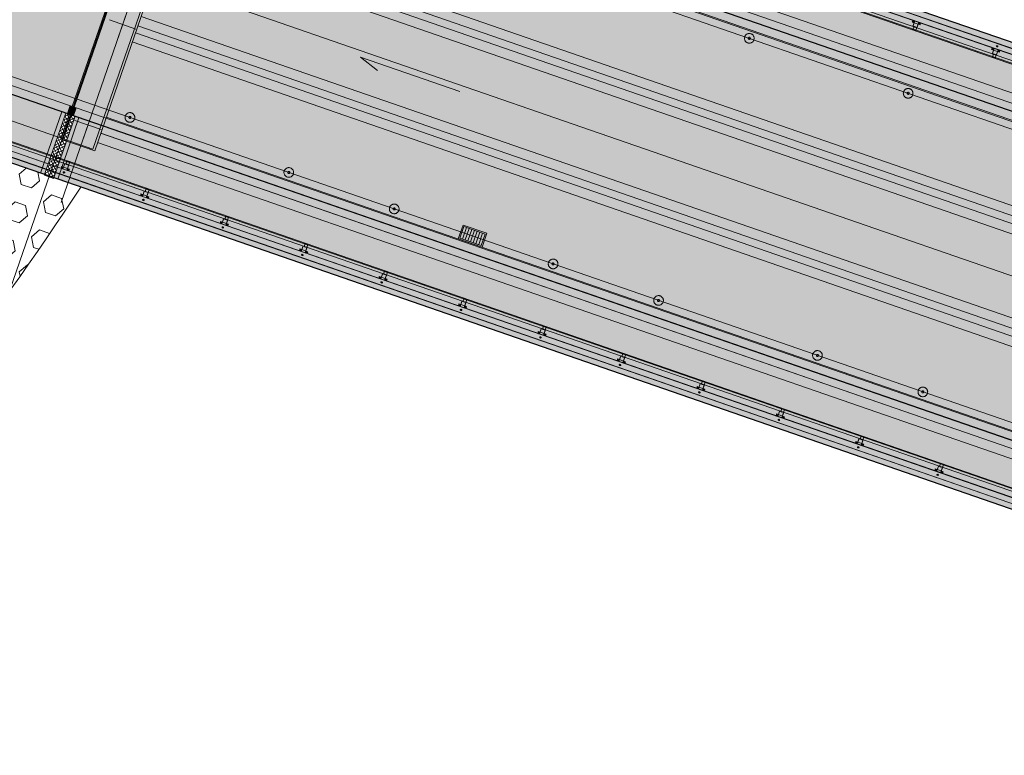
# Model space of a CAD drawing. Header units: metres. Extents: x 7508979 to 7510298, y 5841961 to 5842536.
# Tile 9 of 64: x 7509579 to 7509602, y 5842495 to 5842512. Entities that reach past the tile are written whole.
import ezdxf

# ---------------------------------------------------------------- set-up
doc = ezdxf.new("R2010")
doc.units = ezdxf.units.M
doc.linetypes.add('ACAD_ISO10W100', pattern=[18, 12, -3, 0, -3])
doc.linetypes.add('DASHED', pattern=[0.75, 0.5, -0.25])
for name, color, linetype, lineweight in [('012_AKP-Teren', 74, 'Continuous', 18), ('013_AKP-Osie-2', 142, 'ACAD_ISO10W100', 18), ('07_AKP-Wyposazenie', 133, 'Continuous', 18), ('08_JK_beton_przerywana', 40, 'DASHED', 9), ('09_JK_stal_przerywana', 90, 'DASHED', 9), ('16_JK_wyposażenie cienka', 200, 'Continuous', 13), ('AKP-Beton-widok', 44, 'Continuous', 30), ('AKP-Opisy', 7, 'Continuous', 13)]:
    doc.layers.add(name, color=color, linetype=linetype, lineweight=lineweight)
doc.layers.add('03_AKP-Kreskowania', color=7, linetype='Continuous', lineweight=9, true_color=0xa6a6a6)

msp = doc.modelspace()

# ---------------------------------------------------------------- hatches: boundary and pattern name
at = {"layer": '03_AKP-Kreskowania', "ltscale": 100, "transparency": 33554687}
h = msp.add_hatch(dxfattribs=at)
h.set_pattern_fill('GRASS', color=256, scale=0.045, angle=160.9032)
h.set_pattern_definition([(250.90316, (7511633.8898, 5841844.2328), (0.49932114, -1.028167), [0.2143125, -1.4021336]), (205.90316, (7511633.8898, 5841844.2328), (0.49932114, -1.028167), [0.2143125, -0.9286875]), (295.90316, (7511633.8898, 5841844.2328), (1.028167, 0.49932114), [0.2143125, -0.9286875])])
edge = h.paths.add_edge_path()
edge.add_spline(control_points=[(7509560.428, 5842502.042), (7509560.976, 5842501.827), (7509562.224, 5842501.368), (7509563.485, 5842500.974), (7509564.203, 5842500.78)], knot_values=[19454.944206, 19454.944206, 19454.944206, 19454.944206, 21223.462374, 23456.740739, 23456.740739, 23456.740739, 23456.740739], degree=3, periodic=0)
edge.add_line((7509564.203, 5842500.78), (7509567.942, 5842511.58))
edge.add_line((7509567.942, 5842511.58), (7509567.945, 5842511.601))
edge.add_line((7509567.945, 5842511.601), (7509564.265, 5842513.123))
edge.add_line((7509564.265, 5842513.123), (7509560.428, 5842502.042))
edge = h.paths.add_edge_path()
edge.add_spline(control_points=[(7509557.96, 5842503.098), (7509558.5, 5842502.847), (7509559.045, 5842502.608), (7509559.593, 5842502.379)], knot_values=[24358.247031, 24358.247031, 24358.247031, 24358.247031, 26137.75858, 26137.75858, 26137.75858, 26137.75858], degree=3, periodic=0)
edge.add_line((7509559.593, 5842502.379), (7509563.432, 5842513.467))
edge.add_line((7509563.432, 5842513.467), (7509561.786, 5842514.148))
edge.add_line((7509561.786, 5842514.148), (7509557.96, 5842503.098))
edge = h.paths.add_edge_path()
edge.add_line((7509571.9, 5842523.027), (7509571.912, 5842523.045))
edge.add_line((7509571.912, 5842523.045), (7509575.65, 5842533.845))
edge.add_spline(control_points=[(7509575.65, 5842533.845), (7509574.966, 5842534.136), (7509573.732, 5842534.607), (7509572.467, 5842535.017), (7509571.904, 5842535.187)], knot_values=[19454.944206, 19454.944206, 19454.944206, 19454.944206, 21688.222571, 23456.740739, 23456.740739, 23456.740739, 23456.740739], degree=3, periodic=0)
edge.add_line((7509571.904, 5842535.187), (7509568.067, 5842524.106))
edge.add_line((7509568.067, 5842524.106), (7509571.9, 5842523.027))
edge = h.paths.add_edge_path()
edge.add_line((7509565.485, 5842524.833), (7509567.199, 5842524.351))
edge.add_line((7509567.199, 5842524.351), (7509571.038, 5842535.439))
edge.add_spline(control_points=[(7509571.038, 5842535.439), (7509570.467, 5842535.598), (7509569.891, 5842535.746), (7509569.311, 5842535.883)], knot_values=[24358.247031, 24358.247031, 24358.247031, 24358.247031, 26137.75858, 26137.75858, 26137.75858, 26137.75858], degree=3, periodic=0)
edge.add_line((7509569.311, 5842535.883), (7509565.485, 5842524.833))
edge = h.paths.add_edge_path()
edge.add_line((7509887.633, 5842386.674), (7509887.585, 5842386.691))
edge.add_line((7509887.585, 5842386.691), (7509891.94, 5842399.269))
edge.add_line((7509891.94, 5842399.269), (7509891.864, 5842399.293))
edge.add_line((7509891.864, 5842399.293), (7509887.479, 5842386.628))
edge.add_spline(control_points=[(7509887.479, 5842386.628), (7509887.954, 5842386.375), (7509890.784, 5842384.953), (7509893.631, 5842383.885), (7509896.087, 5842383.23), (7509896.113, 5842383.223)], knot_values=[21013.433794, 21013.433794, 21013.433794, 21013.433794, 22562.78043, 30165.17056, 30248.311095, 30248.311095, 30248.311095, 30248.311095], degree=3, periodic=0)
edge.add_line((7509896.113, 5842383.223), (7509900.72, 5842396.528))
edge.add_line((7509900.72, 5842396.528), (7509891.988, 5842399.254))
edge.add_line((7509891.988, 5842399.254), (7509887.633, 5842386.674))
edge = h.paths.add_edge_path()
edge.add_line((7509903.483, 5842409.68), (7509906.986, 5842419.799))
edge.add_spline(control_points=[(7509906.986, 5842419.799), (7509906.32, 5842420.076), (7509903.682, 5842421.115), (7509900.933, 5842421.938), (7509898.837, 5842422.185)], knot_values=[9690.860076, 9690.860076, 9690.860076, 9690.860076, 11850.095835, 18161.631326, 18161.631326, 18161.631326, 18161.631326], degree=3, periodic=0)
edge.add_line((7509898.837, 5842422.185), (7509895.51, 5842412.576))
edge.add_line((7509895.51, 5842412.576), (7509895.509, 5842412.571))
edge.add_line((7509895.509, 5842412.571), (7509903.483, 5842409.68))
at = {"layer": '03_AKP-Kreskowania', "ltscale": 100, "transparency": 33554508}
h = msp.add_hatch(color=256, dxfattribs=at)
h.dxf.hatch_style = 1
h.paths.add_polyline_path([(7509562.49, 5842516.183), (7509580.236, 5842510.039), (7509582.527, 5842516.654), (7509564.781, 5842522.798)])
at = {"layer": '03_AKP-Kreskowania', "ltscale": 100, "transparency": 33554572}
h = msp.add_hatch(color=256, dxfattribs=at)
h.dxf.hatch_style = 1
h.paths.add_polyline_path([(7509582.819, 5842516.765), (7509620.211, 5842503.819), (7509620.718, 5842505.283), (7509583.326, 5842518.229)])
at = {"layer": '03_AKP-Kreskowania', "ltscale": 100, "transparency": 33554636}
h = msp.add_hatch(color=256, dxfattribs=at)
h.dxf.hatch_style = 1
h.paths.add_polyline_path([(7509582.621, 5842516.621), (7509620.278, 5842503.584), (7509620.343, 5842503.773), (7509582.687, 5842516.81)])
at = {"layer": '03_AKP-Kreskowania', "ltscale": 100, "transparency": 33554687}
h = msp.add_hatch(color=256, dxfattribs=at)
h.dxf.hatch_style = 1
h.paths.add_polyline_path([(7509580.236, 5842510.039), (7509580.284, 5842510.023), (7509582.574, 5842516.638), (7509582.527, 5842516.654)])
at = {"layer": '03_AKP-Kreskowania', "ltscale": 100, "transparency": 33554508}
h = msp.add_hatch(color=256, dxfattribs=at)
h.dxf.hatch_style = 1
h.paths.add_polyline_path([(7509580.284, 5842510.023), (7509618.035, 5842496.953), (7509620.325, 5842503.567), (7509582.574, 5842516.638)])
at = {"layer": '03_AKP-Kreskowania', "ltscale": 100, "transparency": 33554636}
h = msp.add_hatch(color=256, dxfattribs=at)
h.dxf.hatch_style = 1
h.paths.add_polyline_path([(7509562.425, 5842515.994), (7509580.124, 5842509.867), (7509580.189, 5842510.056), (7509562.49, 5842516.183)])
at = {"layer": '03_AKP-Kreskowania', "ltscale": 100, "transparency": 33554572}
h = msp.add_hatch(color=256, dxfattribs=at)
h.dxf.hatch_style = 1
h.paths.add_polyline_path([(7509561.918, 5842514.53), (7509579.484, 5842508.448), (7509579.991, 5842509.912), (7509562.425, 5842515.994)])
at = {"layer": '03_AKP-Kreskowania', "ltscale": 100, "transparency": 33554687}
h = msp.add_hatch(dxfattribs=at)
h.set_pattern_fill('HEX', color=256, scale=0.08, angle=160.9032)
h.set_pattern_definition([(160.90316, (7511633.8898, 5841844.2328), (-0.14393362, -0.41572962), [0.254, -0.508]), (280.90316, (7511633.8898, 5841844.2328), (0.43199922, 0.08321464), [0.254, -0.508]), (220.90316, (7511633.6498, 5841844.3159), (0.2880656, -0.33251498), [0.254, -0.508])])
edge = h.paths.add_edge_path()
edge.add_spline(control_points=[(7509565.314, 5842500.505), (7509565.526, 5842500.457), (7509568.002, 5842499.93), (7509573.657, 5842499.546), (7509577.05, 5842503.289), (7509578.735, 5842505.625)], knot_values=[2781.372762, 2781.372762, 2781.372762, 2781.372762, 3425.455853, 10251.058748, 18315.173929, 18315.173929, 18315.173929, 18315.173929], degree=3, periodic=0)
edge.add_line((7509578.735, 5842505.625), (7509579.688, 5842508.377))
edge.add_line((7509579.688, 5842508.377), (7509573.473, 5842510.529))
edge.add_spline(control_points=[(7509573.473, 5842510.529), (7509573.424, 5842510.483), (7509573.375, 5842510.437), (7509573.325, 5842510.392)], knot_values=[0, 0, 0, 0, 222.465099, 222.465099, 222.465099, 222.465099], degree=3, periodic=0)
edge.add_spline(control_points=[(7509573.325, 5842510.392), (7509573.167, 5842510.249), (7509572.999, 5842510.118), (7509572.794, 5842510.036)], knot_values=[222.465099, 222.465099, 222.465099, 222.465099, 931.207031, 931.207031, 931.207031, 931.207031], degree=3, periodic=0)
edge.add_line((7509573.08, 5842510.193), (7509573.08, 5842510.193))
edge.add_spline(control_points=[(7509573.325, 5842510.392), (7509573.167, 5842510.249), (7509572.999, 5842510.118), (7509572.794, 5842510.036)], knot_values=[222.465099, 222.465099, 222.465099, 222.465099, 931.207031, 931.207031, 931.207031, 931.207031], degree=3, periodic=0)
edge.add_spline(control_points=[(7509572.794, 5842510.036), (7509572.7, 5842509.998), (7509572.597, 5842509.971), (7509572.484, 5842509.958)], knot_values=[931.207031, 931.207031, 931.207031, 931.207031, 1257.21365, 1257.21365, 1257.21365, 1257.21365], degree=3, periodic=0)
edge.add_spline(control_points=[(7509572.484, 5842509.958), (7509572.387, 5842509.947), (7509572.282, 5842509.946), (7509572.167, 5842509.958)], knot_values=[1257.21365, 1257.21365, 1257.21365, 1257.21365, 1537.730215, 1537.730215, 1537.730215, 1537.730215], degree=3, periodic=0)
edge.add_spline(control_points=[(7509572.167, 5842509.958), (7509572.114, 5842509.964), (7509572.041, 5842509.975), (7509571.964, 5842509.991), (7509571.944, 5842509.995)], knot_values=[1537.730215, 1537.730215, 1537.730215, 1537.730215, 1665.497654, 1709.876567, 1709.876567, 1709.876567, 1709.876567], degree=3, periodic=0)
edge.add_spline(control_points=[(7509571.944, 5842509.995), (7509571.642, 5842510.063), (7509571.293, 5842510.201), (7509571.055, 5842510.303)], knot_values=[1709.876567, 1709.876567, 1709.876567, 1709.876567, 2373.926663, 2373.926663, 2373.926663, 2373.926663], degree=3, periodic=0)
edge.add_spline(control_points=[(7509571.055, 5842510.303), (7509570.887, 5842510.376), (7509570.774, 5842510.431), (7509570.774, 5842510.431)], knot_values=[2373.926663, 2373.926663, 2373.926663, 2373.926663, 2843.64501, 2843.64501, 2843.64501, 2843.64501], degree=3, periodic=0)
edge.add_line((7509570.774, 5842510.431), (7509569.005, 5842511.162))
edge.add_line((7509569.005, 5842511.162), (7509569.002, 5842511.158))
edge.add_line((7509569.002, 5842511.158), (7509565.314, 5842500.505))
edge = h.paths.add_edge_path()
edge.add_spline(control_points=[(7509578.735, 5842505.625), (7509579.316, 5842506.431), (7509579.879, 5842507.274), (7509580.442, 5842508.116)], knot_values=[0, 0, 0, 0, 2781.372762, 2781.372762, 2781.372762, 2781.372762], degree=3, periodic=0)
edge.add_line((7509580.442, 5842508.116), (7509579.688, 5842508.377))
edge.add_line((7509579.688, 5842508.377), (7509578.735, 5842505.625))
at = {"layer": '03_AKP-Kreskowania', "ltscale": 100, "transparency": 33554648}
h = msp.add_hatch(color=256, dxfattribs=at)
h.dxf.hatch_style = 1
h.paths.add_polyline_path([(7509580.189, 5842510.056), (7509580.331, 5842510.007), (7509580.266, 5842509.818), (7509580.124, 5842509.867)])
at = {"layer": '03_AKP-Kreskowania', "ltscale": 100, "transparency": 33554636}
h = msp.add_hatch(color=256, dxfattribs=at)
h.dxf.hatch_style = 1
h.paths.add_polyline_path([(7509580.266, 5842509.818), (7509617.922, 5842496.78), (7509617.988, 5842496.969), (7509580.331, 5842510.007)])
at = {"layer": '03_AKP-Kreskowania', "ltscale": 100, "transparency": 33554648}
h = msp.add_hatch(color=256, dxfattribs=at)
h.dxf.hatch_style = 1
h.paths.add_polyline_path([(7509579.991, 5842509.912), (7509580.086, 5842509.88), (7509579.579, 5842508.415), (7509579.484, 5842508.448)])
at = {"layer": '03_AKP-Kreskowania', "ltscale": 100, "transparency": 33554687}
h = msp.add_hatch(dxfattribs=at)
h.set_pattern_fill('ANSI37', color=256, scale=0.02, angle=160.9032)
h.set_pattern_definition([(205.903159, (7511397.496473, 5841895.02079), (0.0277400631, -0.0571203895), []), (295.903159, (7511397.496473, 5841895.02079), (0.0571203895, 0.0277400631), [])])
h.paths.add_polyline_path([(7509580.086, 5842509.88), (7509580.303, 5842509.804), (7509579.791, 5842508.326), (7509579.574, 5842508.401)])
at = {"layer": '03_AKP-Kreskowania', "ltscale": 100, "transparency": 33554648}
h = msp.add_hatch(color=256, dxfattribs=at)
h.dxf.hatch_style = 1
h.paths.add_polyline_path([(7509580.303, 5842509.804), (7509580.398, 5842509.772), (7509579.891, 5842508.307), (7509579.796, 5842508.34)])
at = {"layer": '03_AKP-Kreskowania', "ltscale": 100, "transparency": 33554572}
h = msp.add_hatch(color=256, dxfattribs=at)
h.dxf.hatch_style = 1
h.paths.add_polyline_path([(7509579.891, 5842508.307), (7509617.283, 5842495.361), (7509617.79, 5842496.826), (7509580.398, 5842509.772)])

# ---------------------------------------------------------------- linework, layer by layer
at = {"layer": '012_AKP-Teren', "ltscale": 100}
msp.add_open_spline([(7509580.442, 5842508.116), (7509578.246, 5842504.83), (7509574.67, 5842499.477), (7509566.774, 5842500.013), (7509561.931, 5842501.408), (7509559.311, 5842502.471), (7509557.96, 5842503.098)], degree=3, knots=[0, 0, 0, 0, 10845.487943, 17671.090838, 21688.222571, 26137.75858, 26137.75858, 26137.75858, 26137.75858], dxfattribs=at)
at = {"layer": '013_AKP-Osie-2', "ltscale": 70}
msp.add_line((7509585.296, 5842524.576), (7509577.756, 5842502.799), dxfattribs=at)
at = {"layer": '013_AKP-Osie-2', "ltscale": 100}
for p, q in [((7509579.973, 5842507.75), (7509585.295, 5842523.121)), ((7509902.654, 5842402.116), (7509563.636, 5842519.491)), ((7509901.574, 5842398.997), (7509562.556, 5842516.372)), ((7509903.734, 5842405.235), (7509582.485, 5842516.457))]:
    msp.add_line(p, q, dxfattribs=at)
at = {"layer": '013_AKP-Osie-2', "ltscale": 15}
for p, q in [((7509581.127, 5842512.096), (7509581.753, 5842511.879)), ((7509581.332, 5842511.675), (7509581.548, 5842512.3)), ((7509580.504, 5842509.284), (7509580.721, 5842509.909)), ((7509580.3, 5842509.705), (7509580.925, 5842509.489))]:
    msp.add_line(p, q, dxfattribs=at)
at = {"layer": '07_AKP-Wyposazenie', "ltscale": 100}
for p, q in [((7509903.799, 5842405.423), (7509564.781, 5842522.798)), ((7509580.236, 5842510.039), (7509582.527, 5842516.654)), ((7509582.574, 5842516.638), (7509580.284, 5842510.023)), ((7509901.509, 5842398.808), (7509562.49, 5842516.183)), ((7509580.124, 5842509.867), (7509580.189, 5842510.056)), ((7509580.266, 5842509.818), (7509580.331, 5842510.007)), ((7509579.484, 5842508.448), (7509579.991, 5842509.912)), ((7509579.891, 5842508.307), (7509580.398, 5842509.772))]:
    msp.add_line(p, q, dxfattribs=at)
msp.add_lwpolyline([(7509580.086, 5842509.88), (7509579.579, 5842508.415), (7509579.574, 5842508.401), (7509579.791, 5842508.326), (7509579.796, 5842508.34), (7509580.303, 5842509.804)], dxfattribs=at)
at = {"layer": '08_JK_beton_przerywana', "ltscale": 400}
for p, q in [((7509579.975, 5842509.283), (7509582.788, 5842517.41)), ((7509619.769, 5842504.411), (7509583.529, 5842516.958)), ((7509619.771, 5842504.41), (7509583.531, 5842516.957)), ((7509619.635, 5842504.024), (7509583.395, 5842516.57)), ((7509619.636, 5842504.023), (7509583.397, 5842516.57)), ((7509619.693, 5842504.194), (7509583.454, 5842516.741)), ((7509619.695, 5842504.193), (7509583.456, 5842516.74)), ((7509619.559, 5842503.806), (7509583.32, 5842516.353)), ((7509619.561, 5842503.806), (7509583.322, 5842516.352)), ((7509618.941, 5842502.02), (7509582.701, 5842514.567)), ((7509618.943, 5842502.02), (7509582.703, 5842514.566)), ((7509618.866, 5842501.803), (7509582.626, 5842514.35)), ((7509618.868, 5842501.802), (7509582.628, 5842514.349)), ((7509618.732, 5842501.416), (7509582.492, 5842513.962)), ((7509618.733, 5842501.415), (7509582.494, 5842513.962)), ((7509618.807, 5842501.633), (7509582.567, 5842514.18)), ((7509618.809, 5842501.632), (7509582.569, 5842514.179)), ((7509618.113, 5842499.629), (7509581.874, 5842512.176)), ((7509618.115, 5842499.629), (7509581.876, 5842512.175)), ((7509618.038, 5842499.412), (7509581.798, 5842511.959)), ((7509618.04, 5842499.411), (7509581.8, 5842511.958)), ((7509617.979, 5842499.242), (7509581.739, 5842511.789)), ((7509617.981, 5842499.241), (7509581.741, 5842511.788)), ((7509617.904, 5842499.025), (7509581.664, 5842511.571)), ((7509617.906, 5842499.024), (7509581.666, 5842511.571)), ((7509617.285, 5842497.239), (7509581.046, 5842509.785)), ((7509617.287, 5842497.238), (7509581.048, 5842509.785)), ((7509617.21, 5842497.021), (7509580.971, 5842509.568)), ((7509617.212, 5842497.021), (7509580.973, 5842509.567)), ((7509617.151, 5842496.851), (7509580.912, 5842509.398)), ((7509617.153, 5842496.85), (7509580.914, 5842509.397)), ((7509617.076, 5842496.634), (7509580.836, 5842509.181)), ((7509617.078, 5842496.633), (7509580.838, 5842509.18))]:
    msp.add_line(p, q, dxfattribs=at)
msp.add_lwpolyline([(7509572.447, 5842511.889), (7509580.731, 5842509.022), (7509583.544, 5842517.148), (7509575.261, 5842520.016)], dxfattribs=at)
at = {"layer": '08_JK_beton_przerywana', "ltscale": 230}
msp.add_lwpolyline([(7509580.771, 5842508.984), (7509583.599, 5842517.153), (7509582.843, 5842517.415), (7509580.015, 5842509.246)], close=True, dxfattribs=at)
at = {"layer": '09_JK_stal_przerywana', "ltscale": 200}
for p, q in [((7509575.619, 5842520.616), (7509892.531, 5842410.895)), ((7509575.662, 5842520.741), (7509892.574, 5842411.02)), ((7509572.357, 5842511.197), (7509889.27, 5842401.476)), ((7509572.314, 5842511.072), (7509889.227, 5842401.351))]:
    msp.add_line(p, q, dxfattribs=at)
at = {"layer": '09_JK_stal_przerywana', "ltscale": 100}
for centre, radius in [((7509596.347, 5842511.658), 0.115), ((7509596.347, 5842511.658), 0.025), ((7509600.127, 5842510.349), 0.115), ((7509600.127, 5842510.349), 0.025), ((7509581.61, 5842509.775), 0.115), ((7509581.61, 5842509.775), 0.025), ((7509585.39, 5842508.466), 0.115), ((7509585.39, 5842508.466), 0.025), ((7509587.899, 5842507.598), 0.115), ((7509587.899, 5842507.598), 0.025), ((7509591.679, 5842506.289), 0.115), ((7509591.679, 5842506.289), 0.025), ((7509594.188, 5842505.42), 0.115), ((7509594.188, 5842505.42), 0.025), ((7509597.968, 5842504.112), 0.115), ((7509597.968, 5842504.112), 0.025), ((7509600.476, 5842503.243), 0.115), ((7509600.476, 5842503.243), 0.025)]:
    msp.add_circle(centre, radius, dxfattribs=at)
at = {"layer": '16_JK_wyposażenie cienka'}
for p, q in [((7509565.22, 5842524.066), (7509893.721, 5842410.333)), ((7509565.194, 5842523.992), (7509893.696, 5842410.259)), ((7509565.201, 5842524.012), (7509893.703, 5842410.279)), ((7509575.663, 5842520.745), (7509892.576, 5842411.023)), ((7509575.617, 5842520.612), (7509892.53, 5842410.891)), ((7509562.051, 5842514.915), (7509901.07, 5842397.54)), ((7509562.07, 5842514.969), (7509901.089, 5842397.594)), ((7509562.077, 5842514.989), (7509901.096, 5842397.614)), ((7509600.222, 5842512.046), (7509600.244, 5842512.086)), ((7509600.269, 5842512.03), (7509600.222, 5842512.046)), ((7509600.243, 5842511.955), (7509600.284, 5842512.072)), ((7509600.284, 5842512.072), (7509600.243, 5842511.955)), ((7509600.277, 5842511.932), (7509600.296, 5842511.925)), ((7509600.297, 5842511.93), (7509600.28, 5842511.936)), ((7509600.29, 5842511.938), (7509600.284, 5842511.919)), ((7509600.378, 5842512.04), (7509600.338, 5842511.922)), ((7509600.341, 5842511.931), (7509600.378, 5842512.04)), ((7509600.411, 5842511.981), (7509600.364, 5842511.997)), ((7509600.418, 5842512.026), (7509600.411, 5842511.981)), ((7509602.112, 5842511.392), (7509602.134, 5842511.432)), ((7509602.159, 5842511.376), (7509602.112, 5842511.392)), ((7509602.133, 5842511.301), (7509602.174, 5842511.418)), ((7509602.174, 5842511.418), (7509602.133, 5842511.301)), ((7509602.268, 5842511.385), (7509602.228, 5842511.268)), ((7509602.231, 5842511.277), (7509602.268, 5842511.385)), ((7509572.359, 5842511.201), (7509889.271, 5842401.479)), ((7509602.167, 5842511.277), (7509602.186, 5842511.271)), ((7509602.187, 5842511.276), (7509602.17, 5842511.282)), ((7509602.18, 5842511.284), (7509602.174, 5842511.265)), ((7509602.301, 5842511.326), (7509602.253, 5842511.343)), ((7509602.308, 5842511.371), (7509602.301, 5842511.326)), ((7509572.313, 5842511.068), (7509889.225, 5842401.347)), ((7509579.983, 5842508.608), (7509579.976, 5842508.563)), ((7509580.031, 5842508.592), (7509579.983, 5842508.608)), ((7509580.056, 5842508.667), (7509580.016, 5842508.549)), ((7509580.016, 5842508.549), (7509580.056, 5842508.667)), ((7509580.114, 5842508.653), (7509580.097, 5842508.659)), ((7509580.098, 5842508.664), (7509580.117, 5842508.657)), ((7509580.104, 5842508.651), (7509580.11, 5842508.67)), ((7509580.11, 5842508.517), (7509580.151, 5842508.634)), ((7509580.148, 5842508.625), (7509580.11, 5842508.517)), ((7509580.172, 5842508.543), (7509580.125, 5842508.559)), ((7509580.15, 5842508.503), (7509580.172, 5842508.543)), ((7509581.873, 5842507.954), (7509581.866, 5842507.909)), ((7509581.92, 5842507.938), (7509581.873, 5842507.954)), ((7509581.946, 5842508.012), (7509581.906, 5842507.895)), ((7509581.906, 5842507.895), (7509581.946, 5842508.012)), ((7509582.004, 5842507.999), (7509581.987, 5842508.005)), ((7509581.988, 5842508.01), (7509582.007, 5842508.003)), ((7509581.994, 5842507.997), (7509582, 5842508.016)), ((7509582, 5842507.862), (7509582.041, 5842507.98)), ((7509582.038, 5842507.971), (7509582, 5842507.862)), ((7509582.062, 5842507.889), (7509582.015, 5842507.905)), ((7509582.04, 5842507.849), (7509582.062, 5842507.889)), ((7509583.763, 5842507.3), (7509583.756, 5842507.255)), ((7509583.81, 5842507.283), (7509583.763, 5842507.3)), ((7509583.836, 5842507.358), (7509583.796, 5842507.241)), ((7509583.796, 5842507.241), (7509583.836, 5842507.358)), ((7509583.894, 5842507.344), (7509583.877, 5842507.35)), ((7509583.878, 5842507.355), (7509583.897, 5842507.349)), ((7509583.884, 5842507.343), (7509583.89, 5842507.361)), ((7509583.89, 5842507.208), (7509583.931, 5842507.325)), ((7509583.928, 5842507.317), (7509583.89, 5842507.208)), ((7509583.952, 5842507.234), (7509583.905, 5842507.251)), ((7509583.93, 5842507.194), (7509583.952, 5842507.234)), ((7509585.726, 5842506.704), (7509585.686, 5842506.586)), ((7509585.686, 5842506.586), (7509585.726, 5842506.704)), ((7509585.784, 5842506.69), (7509585.767, 5842506.696)), ((7509585.768, 5842506.701), (7509585.786, 5842506.694)), ((7509585.774, 5842506.688), (7509585.78, 5842506.707)), ((7509585.653, 5842506.645), (7509585.646, 5842506.6)), ((7509585.7, 5842506.629), (7509585.653, 5842506.645)), ((7509585.78, 5842506.554), (7509585.821, 5842506.671)), ((7509585.818, 5842506.662), (7509585.78, 5842506.554)), ((7509585.842, 5842506.58), (7509585.795, 5842506.596)), ((7509585.82, 5842506.54), (7509585.842, 5842506.58)), ((7509587.543, 5842505.991), (7509587.536, 5842505.946)), ((7509587.59, 5842505.975), (7509587.543, 5842505.991)), ((7509587.616, 5842506.049), (7509587.576, 5842505.932)), ((7509587.576, 5842505.932), (7509587.616, 5842506.049)), ((7509587.657, 5842506.047), (7509587.676, 5842506.04)), ((7509587.674, 5842506.036), (7509587.657, 5842506.042)), ((7509587.664, 5842506.034), (7509587.67, 5842506.053)), ((7509587.67, 5842505.899), (7509587.711, 5842506.017)), ((7509587.708, 5842506.008), (7509587.67, 5842505.899)), ((7509587.732, 5842505.926), (7509587.685, 5842505.942)), ((7509587.71, 5842505.886), (7509587.732, 5842505.926)), ((7509589.433, 5842505.337), (7509589.426, 5842505.292)), ((7509589.48, 5842505.32), (7509589.433, 5842505.337)), ((7509589.506, 5842505.395), (7509589.465, 5842505.278)), ((7509589.465, 5842505.278), (7509589.506, 5842505.395)), ((7509589.547, 5842505.392), (7509589.566, 5842505.386)), ((7509589.564, 5842505.381), (7509589.547, 5842505.387)), ((7509589.554, 5842505.38), (7509589.56, 5842505.398)), ((7509589.56, 5842505.245), (7509589.601, 5842505.362)), ((7509589.598, 5842505.354), (7509589.56, 5842505.245)), ((7509589.622, 5842505.271), (7509589.575, 5842505.288)), ((7509589.6, 5842505.231), (7509589.622, 5842505.271)), ((7509591.323, 5842504.682), (7509591.315, 5842504.637)), ((7509591.37, 5842504.666), (7509591.323, 5842504.682)), ((7509591.396, 5842504.741), (7509591.355, 5842504.623)), ((7509591.355, 5842504.623), (7509591.396, 5842504.741)), ((7509591.437, 5842504.738), (7509591.456, 5842504.731)), ((7509591.454, 5842504.727), (7509591.437, 5842504.733)), ((7509591.444, 5842504.725), (7509591.45, 5842504.744)), ((7509591.45, 5842504.591), (7509591.49, 5842504.708)), ((7509591.488, 5842504.699), (7509591.45, 5842504.591)), ((7509591.512, 5842504.617), (7509591.465, 5842504.633)), ((7509591.49, 5842504.577), (7509591.512, 5842504.617)), ((7509593.213, 5842504.028), (7509593.205, 5842503.983)), ((7509593.26, 5842504.012), (7509593.213, 5842504.028)), ((7509593.286, 5842504.086), (7509593.245, 5842503.969)), ((7509593.245, 5842503.969), (7509593.286, 5842504.086)), ((7509593.327, 5842504.084), (7509593.346, 5842504.077)), ((7509593.344, 5842504.073), (7509593.327, 5842504.079)), ((7509593.333, 5842504.071), (7509593.34, 5842504.09)), ((7509593.34, 5842503.936), (7509593.38, 5842504.054)), ((7509593.377, 5842504.045), (7509593.34, 5842503.936)), ((7509593.402, 5842503.963), (7509593.355, 5842503.979)), ((7509593.38, 5842503.923), (7509593.402, 5842503.963)), ((7509595.176, 5842503.432), (7509595.135, 5842503.315)), ((7509595.135, 5842503.315), (7509595.176, 5842503.432)), ((7509595.217, 5842503.429), (7509595.236, 5842503.423)), ((7509595.234, 5842503.418), (7509595.217, 5842503.424)), ((7509595.223, 5842503.417), (7509595.23, 5842503.435)), ((7509595.103, 5842503.374), (7509595.095, 5842503.329)), ((7509595.15, 5842503.357), (7509595.103, 5842503.374)), ((7509595.23, 5842503.282), (7509595.27, 5842503.399)), ((7509595.267, 5842503.391), (7509595.23, 5842503.282)), ((7509595.292, 5842503.308), (7509595.244, 5842503.325)), ((7509595.27, 5842503.268), (7509595.292, 5842503.308)), ((7509596.993, 5842502.719), (7509596.985, 5842502.674)), ((7509597.04, 5842502.703), (7509596.993, 5842502.719)), ((7509597.066, 5842502.778), (7509597.025, 5842502.66)), ((7509597.025, 5842502.66), (7509597.066, 5842502.778)), ((7509597.123, 5842502.764), (7509597.106, 5842502.77)), ((7509597.107, 5842502.775), (7509597.126, 5842502.768)), ((7509597.113, 5842502.762), (7509597.12, 5842502.781)), ((7509597.12, 5842502.628), (7509597.16, 5842502.745)), ((7509597.157, 5842502.736), (7509597.12, 5842502.628)), ((7509597.182, 5842502.654), (7509597.134, 5842502.67)), ((7509597.16, 5842502.614), (7509597.182, 5842502.654)), ((7509598.883, 5842502.065), (7509598.875, 5842502.02)), ((7509598.93, 5842502.049), (7509598.883, 5842502.065)), ((7509598.956, 5842502.123), (7509598.915, 5842502.006)), ((7509598.915, 5842502.006), (7509598.956, 5842502.123)), ((7509599.013, 5842502.11), (7509598.996, 5842502.116)), ((7509598.997, 5842502.121), (7509599.016, 5842502.114)), ((7509599.003, 5842502.108), (7509599.01, 5842502.127)), ((7509599.01, 5842501.973), (7509599.05, 5842502.091)), ((7509599.047, 5842502.082), (7509599.01, 5842501.973)), ((7509599.072, 5842502), (7509599.024, 5842502.016)), ((7509599.05, 5842501.96), (7509599.072, 5842502)), ((7509600.773, 5842501.411), (7509600.765, 5842501.366)), ((7509600.82, 5842501.394), (7509600.773, 5842501.411)), ((7509600.846, 5842501.469), (7509600.805, 5842501.352)), ((7509600.805, 5842501.352), (7509600.846, 5842501.469)), ((7509600.903, 5842501.455), (7509600.886, 5842501.461)), ((7509600.887, 5842501.466), (7509600.906, 5842501.46)), ((7509600.893, 5842501.454), (7509600.9, 5842501.472)), ((7509600.9, 5842501.319), (7509600.94, 5842501.436)), ((7509600.937, 5842501.428), (7509600.9, 5842501.319)), ((7509600.962, 5842501.345), (7509600.914, 5842501.362)), ((7509600.94, 5842501.305), (7509600.962, 5842501.345))]:
    msp.add_line(p, q, dxfattribs=at)
at = {"layer": '16_JK_wyposażenie cienka', "ltscale": 10}
for p, q in [((7509600.364, 5842511.997), (7509600.269, 5842512.03)), ((7509602.253, 5842511.343), (7509602.159, 5842511.376)), ((7509580.125, 5842508.559), (7509580.031, 5842508.592)), ((7509582.015, 5842507.905), (7509581.92, 5842507.938)), ((7509583.905, 5842507.251), (7509583.81, 5842507.283)), ((7509585.795, 5842506.596), (7509585.7, 5842506.629)), ((7509587.685, 5842505.942), (7509587.59, 5842505.975)), ((7509589.575, 5842505.288), (7509589.48, 5842505.32)), ((7509591.465, 5842504.633), (7509591.37, 5842504.666)), ((7509593.355, 5842503.979), (7509593.26, 5842504.012)), ((7509595.244, 5842503.325), (7509595.15, 5842503.357)), ((7509597.134, 5842502.67), (7509597.04, 5842502.703)), ((7509599.024, 5842502.016), (7509598.93, 5842502.049)), ((7509600.914, 5842501.362), (7509600.82, 5842501.394))]:
    msp.add_line(p, q, dxfattribs=at)
at = {"layer": '16_JK_wyposażenie cienka', "ltscale": 100}
for p, q in [((7509589.525, 5842506.881), (7509589.62, 5842507.155)), ((7509589.684, 5842507.133), (7509589.589, 5842506.859)), ((7509589.652, 5842506.837), (7509589.747, 5842507.111)), ((7509589.811, 5842507.089), (7509589.716, 5842506.815)), ((7509589.78, 5842506.793), (7509589.875, 5842507.067)), ((7509589.939, 5842507.045), (7509589.844, 5842506.771)), ((7509589.908, 5842506.749), (7509590.002, 5842507.023))]:
    msp.add_line(p, q, dxfattribs=at)
at = {"layer": '16_JK_wyposażenie cienka'}
for points in [[(7509600.378, 5842512.04), (7509600.336, 5842511.917), (7509600.241, 5842511.95), (7509600.284, 5842512.072)], [(7509602.268, 5842511.385), (7509602.226, 5842511.262), (7509602.131, 5842511.295), (7509602.174, 5842511.418)], [(7509580.11, 5842508.517), (7509580.153, 5842508.64), (7509580.058, 5842508.672), (7509580.016, 5842508.549)], [(7509582, 5842507.862), (7509582.043, 5842507.985), (7509581.948, 5842508.018), (7509581.906, 5842507.895)], [(7509583.89, 5842507.208), (7509583.933, 5842507.331), (7509583.838, 5842507.364), (7509583.796, 5842507.241)], [(7509585.78, 5842506.554), (7509585.823, 5842506.677), (7509585.728, 5842506.709), (7509585.686, 5842506.586)], [(7509587.67, 5842505.899), (7509587.713, 5842506.022), (7509587.618, 5842506.055), (7509587.576, 5842505.932)], [(7509589.56, 5842505.245), (7509589.602, 5842505.368), (7509589.508, 5842505.401), (7509589.465, 5842505.278)], [(7509591.45, 5842504.591), (7509591.492, 5842504.714), (7509591.398, 5842504.746), (7509591.355, 5842504.623)], [(7509593.34, 5842503.936), (7509593.382, 5842504.059), (7509593.288, 5842504.092), (7509593.245, 5842503.969)], [(7509595.23, 5842503.282), (7509595.272, 5842503.405), (7509595.178, 5842503.438), (7509595.135, 5842503.315)], [(7509597.12, 5842502.628), (7509597.162, 5842502.751), (7509597.068, 5842502.783), (7509597.025, 5842502.66)], [(7509599.01, 5842501.973), (7509599.052, 5842502.096), (7509598.958, 5842502.129), (7509598.915, 5842502.006)], [(7509600.9, 5842501.319), (7509600.942, 5842501.442), (7509600.848, 5842501.475), (7509600.805, 5842501.352)]]:
    msp.add_lwpolyline(points, dxfattribs=at)
for points in [[(7509600.334, 5842511.917), (7509600.308, 5842511.844), (7509600.242, 5842511.867), (7509600.268, 5842511.94)], [(7509602.224, 5842511.263), (7509602.198, 5842511.189), (7509602.132, 5842511.212), (7509602.158, 5842511.286)], [(7509580.151, 5842508.64), (7509580.176, 5842508.714), (7509580.11, 5842508.737), (7509580.085, 5842508.663)], [(7509582.041, 5842507.986), (7509582.066, 5842508.06), (7509582, 5842508.082), (7509581.975, 5842508.009)], [(7509583.931, 5842507.332), (7509583.956, 5842507.405), (7509583.89, 5842507.428), (7509583.865, 5842507.355)], [(7509585.821, 5842506.677), (7509585.846, 5842506.751), (7509585.78, 5842506.774), (7509585.755, 5842506.7)], [(7509587.711, 5842506.023), (7509587.736, 5842506.097), (7509587.67, 5842506.12), (7509587.645, 5842506.046)], [(7509589.601, 5842505.369), (7509589.626, 5842505.442), (7509589.56, 5842505.465), (7509589.534, 5842505.392)], [(7509591.491, 5842504.714), (7509591.516, 5842504.788), (7509591.45, 5842504.811), (7509591.424, 5842504.737)], [(7509593.38, 5842504.06), (7509593.406, 5842504.134), (7509593.34, 5842504.157), (7509593.314, 5842504.083)], [(7509595.27, 5842503.406), (7509595.296, 5842503.479), (7509595.23, 5842503.502), (7509595.204, 5842503.429)], [(7509597.16, 5842502.751), (7509597.186, 5842502.825), (7509597.12, 5842502.848), (7509597.094, 5842502.774)], [(7509599.05, 5842502.097), (7509599.076, 5842502.171), (7509599.01, 5842502.194), (7509598.984, 5842502.12)], [(7509600.94, 5842501.443), (7509600.966, 5842501.516), (7509600.9, 5842501.539), (7509600.874, 5842501.466)]]:
    msp.add_lwpolyline(points, close=True, dxfattribs=at)
at = {"layer": '16_JK_wyposażenie cienka', "ltscale": 100}
for points in [[(7509590.104, 5842507.019), (7509589.537, 5842507.215), (7509589.423, 5842506.885), (7509589.99, 5842506.688)], [(7509590.066, 5842507.001), (7509589.556, 5842507.177), (7509589.461, 5842506.903), (7509589.971, 5842506.727)]]:
    msp.add_lwpolyline(points, close=True, dxfattribs=at)
at = {"layer": '16_JK_wyposażenie cienka'}
for centre, radius in [((7509600.26, 5842512.065), 0.015), ((7509600.26, 5842512.065), 0.013), ((7509600.392, 5842512.019), 0.015), ((7509600.392, 5842512.019), 0.013), ((7509602.15, 5842511.41), 0.015), ((7509602.15, 5842511.41), 0.013), ((7509602.244, 5842511.468), 0.015), ((7509602.282, 5842511.365), 0.015), ((7509602.282, 5842511.365), 0.013), ((7509580.002, 5842508.57), 0.015), ((7509580.002, 5842508.57), 0.013), ((7509580.04, 5842508.467), 0.015), ((7509580.134, 5842508.524), 0.015), ((7509580.134, 5842508.524), 0.013), ((7509581.892, 5842507.916), 0.015), ((7509581.892, 5842507.916), 0.013), ((7509582.024, 5842507.87), 0.015), ((7509582.024, 5842507.87), 0.013), ((7509581.93, 5842507.813), 0.015), ((7509583.782, 5842507.262), 0.015), ((7509583.782, 5842507.262), 0.013), ((7509583.82, 5842507.158), 0.015), ((7509583.914, 5842507.216), 0.015), ((7509583.914, 5842507.216), 0.013), ((7509585.672, 5842506.607), 0.015), ((7509585.672, 5842506.607), 0.013), ((7509585.71, 5842506.504), 0.015), ((7509585.804, 5842506.561), 0.015), ((7509585.804, 5842506.561), 0.013), ((7509587.562, 5842505.953), 0.015), ((7509587.562, 5842505.953), 0.013), ((7509587.6, 5842505.85), 0.015), ((7509587.694, 5842505.907), 0.015), ((7509587.694, 5842505.907), 0.013), ((7509589.451, 5842505.299), 0.015), ((7509589.451, 5842505.299), 0.013), ((7509589.49, 5842505.195), 0.015), ((7509589.584, 5842505.253), 0.015), ((7509589.584, 5842505.253), 0.013), ((7509591.341, 5842504.644), 0.015), ((7509591.341, 5842504.644), 0.013), ((7509591.474, 5842504.598), 0.015), ((7509591.474, 5842504.598), 0.013), ((7509591.38, 5842504.541), 0.015), ((7509593.231, 5842503.99), 0.015), ((7509593.231, 5842503.99), 0.013), ((7509593.27, 5842503.887), 0.015), ((7509593.364, 5842503.944), 0.015), ((7509593.364, 5842503.944), 0.013), ((7509595.121, 5842503.336), 0.015), ((7509595.121, 5842503.336), 0.013), ((7509595.16, 5842503.232), 0.015), ((7509595.254, 5842503.29), 0.015), ((7509595.254, 5842503.29), 0.013), ((7509597.011, 5842502.681), 0.015), ((7509597.011, 5842502.681), 0.013), ((7509597.05, 5842502.578), 0.015), ((7509597.143, 5842502.635), 0.015), ((7509597.143, 5842502.635), 0.013), ((7509598.901, 5842502.027), 0.015), ((7509598.901, 5842502.027), 0.013), ((7509598.939, 5842501.924), 0.015), ((7509599.033, 5842501.981), 0.015), ((7509599.033, 5842501.981), 0.013), ((7509600.791, 5842501.373), 0.015), ((7509600.791, 5842501.373), 0.013), ((7509600.923, 5842501.327), 0.015), ((7509600.923, 5842501.327), 0.013), ((7509600.829, 5842501.269), 0.015)]:
    msp.add_circle(centre, radius, dxfattribs=at)
for centre, start, end in [((7509602.233, 5842511.472), 77.2825, 244.5238), ((7509602.254, 5842511.464), 257.2825, 64.5238), ((7509580.03, 5842508.471), 77.2825, 244.5238), ((7509580.051, 5842508.463), 257.2825, 64.5238), ((7509581.919, 5842507.816), 77.2825, 244.5238), ((7509581.941, 5842507.809), 257.2825, 64.5238), ((7509583.809, 5842507.162), 77.2825, 244.5238), ((7509583.831, 5842507.155), 257.2825, 64.5238), ((7509585.699, 5842506.508), 77.2825, 244.5238), ((7509585.721, 5842506.5), 257.2825, 64.5238), ((7509587.589, 5842505.853), 77.2825, 244.5238), ((7509587.611, 5842505.846), 257.2825, 64.5238), ((7509589.479, 5842505.199), 77.2825, 244.5238), ((7509589.5, 5842505.192), 257.2825, 64.5238), ((7509591.369, 5842504.545), 77.2825, 244.5238), ((7509591.39, 5842504.537), 257.2825, 64.5238), ((7509593.259, 5842503.89), 77.2825, 244.5238), ((7509593.28, 5842503.883), 257.2825, 64.5238), ((7509595.149, 5842503.236), 77.2825, 244.5238), ((7509595.17, 5842503.229), 257.2825, 64.5238), ((7509597.039, 5842502.582), 77.2825, 244.5238), ((7509597.06, 5842502.574), 257.2825, 64.5238), ((7509598.929, 5842501.927), 77.2825, 244.5238), ((7509598.95, 5842501.92), 257.2825, 64.5238), ((7509600.819, 5842501.273), 77.2825, 244.5238), ((7509600.84, 5842501.266), 257.2825, 64.5238)]:
    msp.add_arc(centre, 0.00875, start, end, dxfattribs=at)
at = {"layer": 'AKP-Beton-widok', "ltscale": 100}
for p, q in [((7509892.563, 5842409.525), (7509575.134, 5842519.425)), ((7509618.328, 5842506.111), (7509585.26, 5842517.56)), ((7509890.142, 5842402.532), (7509572.713, 5842512.432)), ((7509889.635, 5842401.068), (7509572.206, 5842510.968))]:
    msp.add_line(p, q, dxfattribs=at)
at = {"layer": 'AKP-Opisy'}
msp.add_lwpolyline([(7509589.456, 5842510.392), (7509587.096, 5842511.21), (7509587.502, 5842510.89)], dxfattribs=at)

doc.saveas('drawing.dxf')
